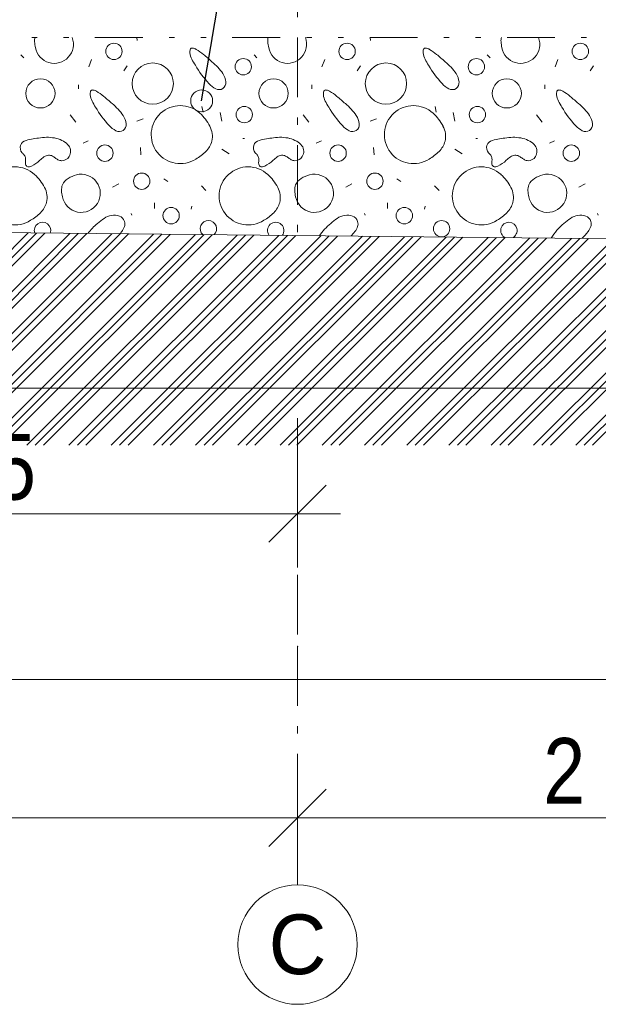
# Model space of a CAD drawing. Header units: millimetres. Extents: x -479461597 to -478645968, y -1101060132 to -1100898045.
# Tile 137 of 145: x -478672871 to -478670449, y -1101050701 to -1101046576. Entities that reach past the tile are written whole.
import ezdxf
from ezdxf.enums import TextEntityAlignment as Align

# ---------------------------------------------------------------- set-up
doc = ezdxf.new("R2010")
doc.units = ezdxf.units.MM
doc.header["$MEASUREMENT"] = 0
for name, pattern in [('Wipeout_Contour', [1000, 0, -1000]), ('Čerchovaná M', [450, 250, -85, 30, -85]), ('Čerchovaná se dvěma tečkami', [575, 200, -110, 22.5, -110, 22.5, -110])]:
    doc.linetypes.add(name, pattern=pattern)
for name, color, linetype, lineweight, true_color in [('Anotace - SP_Pero_č.__25', 7, 'Continuous', 13, 0x1a4f6e), ('Bourané_2D prvky - vyplně_Pero_č.__40', 7, 'Continuous', 13, 0xc9ca94), ('Bourané_Konstrukce - základy výkop_Pero_č.__109', 7, 'Continuous', 13, 0x6da3d7), ('Bourané_Kóty - SP_Pero_č.__25', 7, 'Continuous', 13, 0x1a4f6e), ('Bourané_Kóty - SP_Pero_č.__45', 7, 'Continuous', 13, 0x1a4f6e), ('Bourané_Kóty - SP_Pero_č.__85', 7, 'Continuous', 13, 0x1a4f6e), ('Konstrukční síť_Pero_č.__81', 7, 'Continuous', 13, 0xa8a8a8), ('Kóty - SP_Pero_č.__25', 7, 'Continuous', 13, 0x1a4f6e), ('Kóty - SP_Pero_č.__45', 7, 'Continuous', 13, 0x1a4f6e), ('Kóty - SP_Pero_č.__85', 7, 'Continuous', 13, 0x1a4f6e)]:
    doc.layers.add(name, color=color, linetype=linetype, lineweight=lineweight, true_color=true_color)
for name, color, linetype in [('Bourané_2D prvky - vyplně', 7, 'Continuous'), ('Bourané_Kóty - SP', 7, 'Continuous'), ('Konstrukční síť', 7, 'Continuous'), ('Kóty - SP', 7, 'Continuous')]:
    doc.layers.add(name, color=color, linetype=linetype)
doc.layers.add('Konstrukce - základy podsyp_Pero_č.__96', color=124, linetype='Continuous', lineweight=13)
doc.layers.add('Konstrukční síť_Pero_č.__183', color=7, linetype='Continuous', lineweight=20)
doc.styles.add('GENERATED_STYLE_5', font='txt')
doc.styles.add('GENERATED_STYLE_7', font='txt')
doc.dimstyles.new('GENERATED_STYLE__1', dxfattribs={"dimtxt": 275, "dimasz": 228, "dimexe": 0.18, "dimexo": 400, "dimgap": 0.09, "dimtad": 1, "dimtih": 1, "dimtoh": 1, "dimdec": 0, "dimzin": 0, "dimdsep": 46, "dimtxsty": 'GENERATED_STYLE_5', "dimblk": 'ARROWHEAD_6', "dimblk1": 'ARROWHEAD_6', "dimblk2": 'ARROWHEAD_6', "dimcen": 0.09, "dimclrd": 256, "dimclre": 256, "dimclrt": 256, "dimazin": 0, "dimtfac": 1, "dimtdec": 4, "dimtmove": 0, "dimatfit": 3, "dimfxl": 1, "dimtolj": 1, "dimtzin": 0, "dimarcsym": 0})
doc.dimstyles.new('GENERATED_STYLE__4', dxfattribs={"dimtxt": 0.18, "dimasz": 182.4, "dimexe": 0.18, "dimexo": 0.0625, "dimgap": 0.09, "dimtad": 0, "dimtih": 1, "dimtoh": 1, "dimdec": 4, "dimzin": 0, "dimdsep": 46, "dimcen": 0.09, "dimadec": 0, "dimazin": 0, "dimtfac": 1, "dimtdec": 4, "dimtmove": 0, "dimatfit": 3, "dimldrblk": 'ARROWHEAD_1', "dimfxl": 1, "dimtolj": 1, "dimtzin": 0, "dimarcsym": 0})
doc.dimstyles.new('GENERATED_STYLE__5', dxfattribs={"dimtxt": 275, "dimasz": 228, "dimexe": 0.18, "dimexo": 0.0625, "dimgap": 0.09, "dimtad": 1, "dimtih": 1, "dimtoh": 1, "dimdec": 0, "dimzin": 0, "dimdsep": 46, "dimtxsty": 'GENERATED_STYLE_5', "dimblk": 'ARROWHEAD_6', "dimblk1": 'ARROWHEAD_6', "dimblk2": 'ARROWHEAD_6', "dimcen": 0.09, "dimclrd": 256, "dimclre": 256, "dimclrt": 256, "dimazin": 0, "dimtfac": 1, "dimtdec": 4, "dimtmove": 0, "dimatfit": 3, "dimfxl": 1, "dimtolj": 1, "dimtzin": 0, "dimarcsym": 0})
doc.dimstyles.new('GENERATED_STYLE__6', dxfattribs={"dimtxt": 275, "dimasz": 261.25, "dimexe": 0.18, "dimexo": 400, "dimgap": 0.09, "dimtad": 1, "dimtih": 1, "dimtoh": 1, "dimdec": 0, "dimzin": 0, "dimdsep": 46, "dimtxsty": 'GENERATED_STYLE_5', "dimblk": 'ARROWHEAD_6', "dimblk1": 'ARROWHEAD_6', "dimblk2": 'ARROWHEAD_6', "dimcen": 0.09, "dimclrd": 256, "dimclre": 256, "dimclrt": 256, "dimazin": 0, "dimtfac": 1, "dimtdec": 4, "dimtmove": 0, "dimatfit": 3, "dimfxl": 1, "dimtolj": 1, "dimtzin": 0, "dimarcsym": 0})

# ---------------------------------------------------------------- blocks, each defined once
blk = doc.blocks.new('*X179', base_point=(-478662657.7, -1101046200.7))
at = {"layer": 'Bourané_2D prvky - vyplně_Pero_č.__40', "color": 9, "linetype": 'Continuous', "lineweight": 13, "true_color": 0xc9ca94}
for p, q in [((-478672379.2, -1101046662.5), (-478672380.6, -1101046650.7)), ((-478671402.8, -1101046662.5), (-478671404.3, -1101046650.7)), ((-478672866.2, -1101046723.3), (-478672854.4, -1101046735.2)), ((-478671889.9, -1101046723.3), (-478671878.1, -1101046735.2)), ((-478670913.6, -1101046723.3), (-478670901.8, -1101046735.2)), ((-478672570.2, -1101046742.3), (-478672582, -1101046773.1)), ((-478672435.2, -1101046789.6), (-478672420.9, -1101046768.3)), ((-478671593.8, -1101046742.3), (-478671605.7, -1101046773.1)), ((-478671458.8, -1101046789.6), (-478671444.6, -1101046768.3)), ((-478670617.5, -1101046742.3), (-478670629.4, -1101046773.1)), ((-478670482.5, -1101046789.6), (-478670468.3, -1101046768.3)), ((-478672624.6, -1101046848.9), (-478672624.6, -1101046865.4)), ((-478671648.3, -1101046848.9), (-478671648.3, -1101046865.4)), ((-478670672, -1101046848.9), (-478670672, -1101046865.4)), ((-478672636.5, -1101047005.2), (-478672660.2, -1101046974.4)), ((-478672107.8, -1101046938.9), (-478672103.1, -1101046962.6)), ((-478672032, -1101046964.9), (-478672024.9, -1101047000.4)), ((-478671660.2, -1101047005.2), (-478671683.9, -1101046974.4)), ((-478671131.5, -1101046938.9), (-478671126.8, -1101046962.6)), ((-478671055.7, -1101046964.9), (-478671048.6, -1101047000.4)), ((-478670683.8, -1101047005.2), (-478670707.5, -1101046974.4)), ((-478672354.2, -1101046991), (-478672380.2, -1101047000.4)), ((-478671377.8, -1101046991), (-478671403.9, -1101047000.4)), ((-478672605.7, -1101047092.8), (-478672584.4, -1101047083.4)), ((-478671937.3, -1101047073.9), (-478671930.2, -1101047073.9)), ((-478671629.4, -1101047092.8), (-478671608.1, -1101047083.4)), ((-478670961, -1101047073.9), (-478670953.9, -1101047073.9)), ((-478670653.1, -1101047092.8), (-478670631.7, -1101047083.4)), ((-478672365.8, -1101047111.5), (-478672363.4, -1101047142.3)), ((-478672025.2, -1101047118.2), (-478671994.4, -1101047137.2)), ((-478671389.5, -1101047111.5), (-478671387.1, -1101047142.3)), ((-478671048.9, -1101047118.2), (-478671018.1, -1101047137.2)), ((-478672456.1, -1101047262.9), (-478672482.1, -1101047277.1)), ((-478672268.2, -1101047242.5), (-478672251.5, -1101047253.3)), ((-478671479.8, -1101047262.9), (-478671505.8, -1101047277.1)), ((-478671291.9, -1101047242.5), (-478671275.1, -1101047253.3)), ((-478670503.4, -1101047262.9), (-478670529.5, -1101047277.1)), ((-478672110.2, -1101047272), (-478672091.3, -1101047290.9)), ((-478671133.9, -1101047272), (-478671114.9, -1101047290.9)), ((-478672306.8, -1101047366.7), (-478672306.8, -1101047343)), ((-478671330.5, -1101047366.7), (-478671330.5, -1101047343)), ((-478672401.5, -1101047395.1), (-478672403.9, -1101047388)), ((-478672152.8, -1101047369.1), (-478672150.5, -1101047357.2)), ((-478671425.2, -1101047395.1), (-478671427.6, -1101047388)), ((-478671176.5, -1101047369.1), (-478671174.1, -1101047357.2)), ((-478670448.9, -1101047395.1), (-478670451.3, -1101047388))]:
    blk.add_line(p, q, dxfattribs=at)
for centre, radius in [((-478672476.5, -1101046708.4), 34.3), ((-478671500.2, -1101046708.4), 34.3), ((-478670523.8, -1101046708.4), 34.3), ((-478672314, -1101046843.4), 86.5), ((-478671935.1, -1101046772.8), 34.3), ((-478671337.6, -1101046843.4), 86.5), ((-478670958.8, -1101046772.8), 34.3), ((-478672784.3, -1101046884.4), 61.2), ((-478671808, -1101046884.4), 61.2), ((-478670831.6, -1101046884.4), 61.2), ((-478671930.9, -1101046973.2), 34.3), ((-478670954.6, -1101046973.2), 34.3), ((-478672514.3, -1101047134.9), 34.3), ((-478671537.9, -1101047134.9), 34.3), ((-478670561.6, -1101047134.9), 34.3), ((-478672360.2, -1101047252.3), 34.3), ((-478671383.9, -1101047252.3), 34.3), ((-478672237, -1101047396.6), 34.3), ((-478671260.7, -1101047396.6), 34.3), ((-478671104.6, -1101047451.5), 34.3)]:
    blk.add_circle(centre, radius, dxfattribs=at)
for centre, radius, start, end in [((-478672748.2, -1101046664.4), 60.4, 166.8265, 183.2347), ((-478672668.7, -1101046660), 140, 183.2095, 193.7302), ((-478672726.1, -1101046678.7), 79.9, 190.4282, 20.57), ((-478671771.9, -1101046664.4), 60.4, 166.8265, 183.2347), ((-478671692.4, -1101046660), 140, 183.2095, 193.7302), ((-478671749.8, -1101046678.7), 79.9, 190.4282, 20.57), ((-478670795.6, -1101046664.4), 60.4, 166.8265, 183.2347), ((-478670716.1, -1101046660), 140, 183.2095, 193.7302), ((-478670773.5, -1101046678.7), 79.9, 190.4282, 20.57), ((-478672123.3, -1101046710.1), 35.1, 166.9916, 187.7906), ((-478672078.5, -1101046705.9), 80.1, 186.4296, 206.157), ((-478672145.4, -1101046705.3), 12.4, 144.5812, 165.7924), ((-478672149, -1101046702.9), 8.15, 116.4425, 143.7464), ((-478672148.5, -1101046704.4), 9.77, 91.5878, 115.1953), ((-478672148.2, -1101046712.5), 17.9, 76.2622, 91.634), ((-478672155.8, -1101046740.9), 47.3, 60.0923, 75.5611), ((-478672233.4, -1101046877), 203.9, 49.777, 60.2392), ((-478672689, -1101047442.6), 930.2, 47.9748, 50.8493), ((-478671147, -1101046710.1), 35.1, 166.9916, 187.7906), ((-478671102.2, -1101046705.9), 80.1, 186.4296, 206.157), ((-478671169.1, -1101046705.3), 12.4, 144.5812, 165.7924), ((-478671172.7, -1101046702.9), 8.15, 116.4425, 143.7464), ((-478671172.1, -1101046704.4), 9.77, 91.5878, 115.1953), ((-478671171.9, -1101046712.5), 17.9, 76.2622, 91.634), ((-478671179.4, -1101046740.9), 47.3, 60.0923, 75.5611), ((-478671257.1, -1101046877), 203.9, 49.777, 60.2392), ((-478671712.7, -1101047442.6), 930.2, 47.9748, 50.8493), ((-478671944.1, -1101046639.1), 230.1, 206.3304, 213.6244), ((-478671747.2, -1101046538.6), 450.4, 210.4057, 222.5965), ((-478672207.5, -1101046927.1), 225.2, 33.8343, 51.1866), ((-478670967.8, -1101046639.1), 230.1, 206.3304, 213.6244), ((-478670770.9, -1101046538.6), 450.4, 210.4057, 222.5965), ((-478671231.1, -1101046927.1), 225.2, 33.8343, 51.1866), ((-478672087.3, -1101046845.2), 79.8, 6.3813, 32.9796), ((-478671111, -1101046845.2), 79.8, 6.3813, 32.9796), ((-478672005.4, -1101046776.5), 99.3, 222.3712, 243.0633), ((-478672037.8, -1101046839.9), 30, 305.4921, 6.9034), ((-478671029.1, -1101046776.5), 99.3, 222.3712, 243.0633), ((-478671061.5, -1101046839.9), 30, 305.4921, 6.9034), ((-478672541, -1101046885.7), 35.1, 166.9916, 187.7906), ((-478672496.2, -1101046881.5), 80.1, 186.4296, 206.157), ((-478672563.1, -1101046880.9), 12.4, 144.5812, 165.7924), ((-478672566.7, -1101046878.5), 8.15, 116.4425, 143.7464), ((-478672566.2, -1101046880), 9.77, 91.5878, 115.1953), ((-478672565.9, -1101046888.1), 17.9, 76.2622, 91.634), ((-478672573.5, -1101046916.5), 47.3, 60.0923, 75.5611), ((-478672651.1, -1101047052.5), 203.9, 49.777, 60.2392), ((-478673106.7, -1101047618.2), 930.2, 47.9748, 50.8493), ((-478672036.1, -1101046837.4), 31.2, 242.6052, 300.2402), ((-478671564.7, -1101046885.7), 35.1, 166.9916, 187.7906), ((-478671519.9, -1101046881.5), 80.1, 186.4296, 206.157), ((-478671586.8, -1101046880.9), 12.4, 144.5812, 165.7924), ((-478671590.4, -1101046878.5), 8.15, 116.4425, 143.7464), ((-478671589.8, -1101046880), 9.77, 91.5878, 115.1953), ((-478671589.6, -1101046888.1), 17.9, 76.2622, 91.634), ((-478671597.1, -1101046916.5), 47.3, 60.0923, 75.5611), ((-478671674.8, -1101047052.5), 203.9, 49.777, 60.2392), ((-478672130.4, -1101047618.2), 930.2, 47.9748, 50.8493), ((-478671059.8, -1101046837.4), 31.2, 242.6052, 300.2402), ((-478670588.4, -1101046885.7), 35.1, 166.9916, 187.7906), ((-478670543.5, -1101046881.5), 80.1, 186.4296, 206.157), ((-478670610.5, -1101046880.9), 12.4, 144.5812, 165.7924), ((-478670614, -1101046878.5), 8.15, 116.4425, 143.7464), ((-478670613.5, -1101046880), 9.77, 91.5878, 115.1953), ((-478670613.3, -1101046888.1), 17.9, 76.2622, 91.634), ((-478670620.8, -1101046916.5), 47.3, 60.0923, 75.5611), ((-478670698.5, -1101047052.5), 203.9, 49.777, 60.2392), ((-478671154.1, -1101047618.2), 930.2, 47.9748, 50.8493), ((-478672361.8, -1101046814.7), 230.1, 206.3304, 213.6244), ((-478672625.2, -1101047102.7), 225.2, 33.8343, 51.1866), ((-478672198.8, -1101047057.2), 121.6, 47.4454, 302.6151), ((-478671385.5, -1101046814.7), 230.1, 206.3304, 213.6244), ((-478671648.8, -1101047102.7), 225.2, 33.8343, 51.1866), ((-478671222.5, -1101047057.2), 121.6, 47.4454, 302.6151), ((-478670409.2, -1101046814.7), 230.1, 206.3304, 213.6244), ((-478670672.5, -1101047102.7), 225.2, 33.8343, 51.1866), ((-478672164.9, -1101046714.2), 450.4, 210.4057, 222.5965), ((-478672505, -1101047020.8), 79.8, 6.3813, 32.9796), ((-478672252.9, -1101047115.2), 201, 27.7394, 47.2569), ((-478671188.6, -1101046714.2), 450.4, 210.4057, 222.5965), ((-478671528.7, -1101047020.8), 79.8, 6.3813, 32.9796), ((-478671276.6, -1101047115.2), 201, 27.7394, 47.2569), ((-478670212.3, -1101046714.2), 450.4, 210.4057, 222.5965), ((-478670552.4, -1101047020.8), 79.8, 6.3813, 32.9796), ((-478672423.1, -1101046952.1), 99.3, 222.3712, 243.0633), ((-478672455.5, -1101047015.5), 30, 305.4921, 6.9034), ((-478671446.8, -1101046952.1), 99.3, 222.3712, 243.0633), ((-478671479.2, -1101047015.5), 30, 305.4921, 6.9034), ((-478670470.5, -1101046952.1), 99.3, 222.3712, 243.0633), ((-478670502.9, -1101047015.5), 30, 305.4921, 6.9034), ((-478672453.8, -1101047013), 31.2, 242.6052, 300.2402), ((-478672156.9, -1101047064.9), 92.5, 347.7666, 27.8507), ((-478671477.5, -1101047013), 31.2, 242.6052, 300.2402), ((-478671180.6, -1101047064.9), 92.5, 347.7666, 27.8507), ((-478670501.2, -1101047013), 31.2, 242.6052, 300.2402), ((-478672837.5, -1101047112), 31.5, 102.3324, 221.6658), ((-478672729.4, -1101047544), 476.8, 96.6259, 103.9434), ((-478672757.9, -1101047249.4), 181.1, 76.9848, 98.4191), ((-478672746.3, -1101047188.6), 119.2, 60.5831, 75.8236), ((-478672720.9, -1101047146.2), 69.8, 37.6475, 61.5974), ((-478672698.3, -1101047127.3), 40.4, 327.0376, 36.1209), ((-478672159.5, -1101047059.5), 96.3, 314.7779, 344.9961), ((-478671861.2, -1101047112), 31.5, 102.3324, 221.6658), ((-478671753, -1101047544), 476.8, 96.6259, 103.9434), ((-478671781.5, -1101047249.4), 181.1, 76.9848, 98.4191), ((-478671770, -1101047188.6), 119.2, 60.5831, 75.8236), ((-478671744.6, -1101047146.2), 69.8, 37.6475, 61.5974), ((-478671722, -1101047127.3), 40.4, 327.0376, 36.1209), ((-478671183.2, -1101047059.5), 96.3, 314.7779, 344.9961), ((-478670884.9, -1101047112), 31.5, 102.3324, 221.6658), ((-478670776.7, -1101047544), 476.8, 96.6259, 103.9434), ((-478670805.2, -1101047249.4), 181.1, 76.9848, 98.4191), ((-478670793.6, -1101047188.6), 119.2, 60.5831, 75.8236), ((-478670768.3, -1101047146.2), 69.8, 37.6475, 61.5974), ((-478670745.7, -1101047127.3), 40.4, 327.0376, 36.1209), ((-478672927.4, -1101047199.4), 93.8, 36.3442, 45.0506), ((-478672875.9, -1101047161.3), 29.8, 9.2485, 36.0448), ((-478672746.2, -1101047182.6), 39.5, 96.3875, 125.8548), ((-478672748.9, -1101047174.8), 31.5, 62.2902, 93.1672), ((-478672232.7, -1101046985.9), 200.1, 299.8029, 314.8134), ((-478671951.1, -1101047199.4), 93.8, 36.3442, 45.0506), ((-478671899.5, -1101047161.3), 29.8, 9.2485, 36.0448), ((-478671769.9, -1101047182.6), 39.5, 96.3875, 125.8548), ((-478671772.5, -1101047174.8), 31.5, 62.2902, 93.1672), ((-478671256.4, -1101046985.9), 200.1, 299.8029, 314.8134), ((-478670974.7, -1101047199.4), 93.8, 36.3442, 45.0506), ((-478670923.2, -1101047161.3), 29.8, 9.2485, 36.0448), ((-478670793.6, -1101047182.6), 39.5, 96.3875, 125.8548), ((-478670796.2, -1101047174.8), 31.5, 62.2902, 93.1672), ((-478672802, -1101047174.4), 45.1, 172.1101, 189.0874), ((-478672897.9, -1101047161.7), 51.7, 352.8034, 5.8388), ((-478672831.6, -1101047178.9), 15.1, 189.971, 219.9454), ((-478672876.7, -1101047073.5), 128.1, 295.4669, 314.5735), ((-478672678.7, -1101047279.1), 157.3, 125.1766, 133.3696), ((-478672777.6, -1101047227.8), 91.8, 52.6959, 61.7729), ((-478672660, -1101047072.6), 102.9, 232.9934, 240.456), ((-478672693.5, -1101047131.1), 35.6, 240.8322, 267.0065), ((-478672695, -1101047130.8), 35.8, 269.5174, 328.7918), ((-478671825.6, -1101047174.4), 45.1, 172.1101, 189.0874), ((-478671921.6, -1101047161.7), 51.7, 352.8034, 5.8388), ((-478671855.3, -1101047178.9), 15.1, 189.971, 219.9454), ((-478671900.4, -1101047073.5), 128.1, 295.4669, 314.5735), ((-478671702.4, -1101047279.1), 157.3, 125.1766, 133.3696), ((-478671801.3, -1101047227.8), 91.8, 52.6959, 61.7729), ((-478671683.7, -1101047072.6), 102.9, 232.9934, 240.456), ((-478671717.1, -1101047131.1), 35.6, 240.8322, 267.0065), ((-478671718.7, -1101047130.8), 35.8, 269.5174, 328.7918), ((-478670849.3, -1101047174.4), 45.1, 172.1101, 189.0874), ((-478670945.3, -1101047161.7), 51.7, 352.8034, 5.8388), ((-478670879, -1101047178.9), 15.1, 189.971, 219.9454), ((-478670924, -1101047073.5), 128.1, 295.4669, 314.5735), ((-478670726.1, -1101047279.1), 157.3, 125.1766, 133.3696), ((-478670825, -1101047227.8), 91.8, 52.6959, 61.7729), ((-478670707.4, -1101047072.6), 102.9, 232.9934, 240.456), ((-478670740.8, -1101047131.1), 35.6, 240.8322, 267.0065), ((-478670742.4, -1101047130.8), 35.8, 269.5174, 328.7918), ((-478672890.9, -1101047313.8), 121.6, 47.4454, 302.6151), ((-478672835.2, -1101047181.3), 10.8, 222.4728, 257.5463), ((-478672833.9, -1101047173.7), 18.5, 258.5237, 281.5295), ((-478672837.8, -1101047152.1), 40.5, 280.7953, 293.5363), ((-478672945, -1101047371.8), 201, 27.7394, 47.2569), ((-478672613.4, -1101047303), 79.9, 190.4282, 104.6294), ((-478672596.4, -1101047361.1), 140.5, 105.3821, 120.9077), ((-478671914.5, -1101047313.8), 121.6, 47.4454, 302.6151), ((-478671858.9, -1101047181.3), 10.8, 222.4728, 257.5463), ((-478671857.6, -1101047173.7), 18.5, 258.5237, 281.5295), ((-478671861.4, -1101047152.1), 40.5, 280.7953, 293.5363), ((-478671968.7, -1101047371.8), 201, 27.7394, 47.2569), ((-478671637.1, -1101047303), 79.9, 190.4282, 104.6294), ((-478671620, -1101047361.1), 140.5, 105.3821, 120.9077), ((-478670938.2, -1101047313.8), 121.6, 47.4454, 302.6151), ((-478670882.6, -1101047181.3), 10.8, 222.4728, 257.5463), ((-478670881.2, -1101047173.7), 18.5, 258.5237, 281.5295), ((-478670885.1, -1101047152.1), 40.5, 280.7953, 293.5363), ((-478670992.4, -1101047371.8), 201, 27.7394, 47.2569), ((-478670660.8, -1101047303), 79.9, 190.4282, 104.6294), ((-478670643.7, -1101047361.1), 140.5, 105.3821, 120.9077), ((-478672635.5, -1101047288.7), 60.4, 159.3574, 183.2347), ((-478672638.9, -1101047290.4), 57.9, 120.7918, 156.6671), ((-478671659.2, -1101047288.7), 60.4, 159.3574, 183.2347), ((-478671662.5, -1101047290.4), 57.9, 120.7918, 156.6671), ((-478670682.9, -1101047288.7), 60.4, 159.3574, 183.2347), ((-478670686.2, -1101047290.4), 57.9, 120.7918, 156.6671), ((-478672848.9, -1101047321.5), 92.5, 347.7666, 27.8507), ((-478672556.1, -1101047284.3), 140, 183.2095, 193.7302), ((-478671872.6, -1101047321.5), 92.5, 347.7666, 27.8507), ((-478671579.7, -1101047284.3), 140, 183.2095, 193.7302), ((-478670896.3, -1101047321.5), 92.5, 347.7666, 27.8507), ((-478670603.4, -1101047284.3), 140, 183.2095, 193.7302), ((-478672851.6, -1101047316.2), 96.3, 314.7779, 344.9961), ((-478671875.3, -1101047316.2), 96.3, 314.7779, 344.9961), ((-478670898.9, -1101047316.2), 96.3, 314.7779, 344.9961), ((-478672924.8, -1101047242.6), 200.1, 299.8029, 314.8134), ((-478671948.5, -1101047242.6), 200.1, 299.8029, 314.8134), ((-478670972.2, -1101047242.6), 200.1, 299.8029, 314.8134), ((-478672775.5, -1101047458.5), 34.3, 340.5342, 198.32), ((-478672378.7, -1101047628), 259.5, 129.9016, 142.9166), ((-478672405.6, -1101047581.9), 207.1, 122.8427, 132.3696), ((-478672471, -1101047480.5), 86.5, 100.496, 122.8825), ((-478672475.7, -1101047454.9), 60.4, 68.6646, 100.5486), ((-478672466.9, -1101047432.6), 36.5, 19.3509, 68.7902), ((-478672467.1, -1101047431.4), 36.2, 341.8983, 17.4009), ((-478672080.9, -1101047451.5), 34.3, 312.6136, 226.2405), ((-478671799.2, -1101047458.5), 34.3, 321.9566, 216.8975), ((-478671402.4, -1101047628), 259.5, 129.9016, 145.5542), ((-478671429.3, -1101047581.9), 207.1, 122.8427, 132.3696), ((-478671494.7, -1101047480.5), 86.5, 100.496, 122.8825), ((-478671499.3, -1101047454.9), 60.4, 68.6646, 100.5486), ((-478671490.6, -1101047432.6), 36.5, 19.3509, 68.7902), ((-478671490.7, -1101047431.4), 36.2, 341.8983, 17.4009), ((-478670822.9, -1101047458.5), 34.3, 296.1865, 242.6676), ((-478670426, -1101047628), 259.5, 129.9016, 148.1126), ((-478670453, -1101047581.9), 207.1, 122.8427, 132.3696), ((-478670518.3, -1101047480.5), 86.5, 100.496, 122.8825), ((-478670523, -1101047454.9), 60.4, 68.6646, 100.5486), ((-478670514.2, -1101047432.6), 36.5, 19.3509, 68.7902), ((-478670514.4, -1101047431.4), 36.2, 341.8983, 17.4009), ((-478672640.8, -1101047308.6), 250.4, 319.0151, 321.8671), ((-478672497.7, -1101047420.4), 68.8, 321.4678, 341.1053), ((-478671664.5, -1101047308.6), 250.4, 316.0127, 321.8671), ((-478671521.4, -1101047420.4), 68.8, 321.4678, 341.1053), ((-478670688.2, -1101047308.6), 250.4, 312.8533, 321.8671), ((-478670545.1, -1101047420.4), 68.8, 321.4678, 341.1053)]:
    blk.add_arc(centre, radius, start, end, dxfattribs=at)
blk = doc.blocks.new('výplň_4_6', base_point=(-478662657.7, -1101046200.7))
at = {"color": 254, "linetype": 'Wipeout_Contour', "lineweight": 0, "ltscale": 24011978990.64953}
blk.add_wipeout([(-478688055.8, -1101047000.7), (-478688055.8, -1101047050.7), (-478687945.3, -1101047050.7), (-478687748.9, -1101047247), (-478687712.7, -1101047354.7), (-478691005.8, -1101047375.5), (-478691005.8, -1101047426.3), (-478687663.7, -1101047528.4), (-478687575.4, -1101047849.4), (-478687316.7, -1101047849.4), (-478687241.1, -1101047641.4), (-478674683, -1101047450.5), (-478661207.3, -1101047585.3), (-478661104.7, -1101047958.3), (-478660810.4, -1101047958.3), (-478660705.3, -1101047576), (-478659572, -1101047564.7), (-478659555.2, -1101046721.3), (-478660657.8, -1101046650.7), (-478688055.8, -1101046650.7)], dxfattribs=at).dxf.layer = 'Bourané_2D prvky - vyplně'
at = {"layer": 'Bourané_2D prvky - vyplně_Pero_č.__40', "color": 9, "linetype": 'Continuous', "lineweight": 13, "true_color": 0xc9ca94}
blk.add_blockref('*X179', (-478662657.7, -1101046200.7), dxfattribs=at)
blk = doc.blocks.new('Standardní značka sítě[30]_6', base_point=(-478671707.8, -1101036200.7))
at = {"layer": 'Konstrukční síť_Pero_č.__183', "color": 7, "linetype": 'Continuous', "lineweight": 20}
blk.add_circle((-478671707.8, -1101050450.7), 250, dxfattribs=at)
at = {"layer": 'Konstrukční síť_Pero_č.__81', "color": 253, "linetype": 'Čerchovaná M', "lineweight": 13, "true_color": 0xa8a8a8}
for p, q in [((-478671707.8, -1101037200.7), (-478671707.8, -1101049200.7)), ((-478671707.8, -1101049200.7), (-478671707.8, -1101050200.7))]:
    blk.add_line(p, q, dxfattribs=at)
blk.add_point((-478671707.8, -1101049200.7), dxfattribs=at)
blk.add_point((-478671707.8, -1101049200.7), dxfattribs=at)
at = {"layer": 'Konstrukční síť_Pero_č.__183', "color": 7, "lineweight": 20, "style": 'GENERATED_STYLE_7'}
for tag, p in [('AC_MarkerText_1_0', (-478671707.8, -1101035949.3)), ('AC_MarkerText_1_1', (-478671707.8, -1101050449.3))]:
    blk.add_attdef(tag, text='', height=250, rotation=360, dxfattribs=at).set_placement(p, align=Align.MIDDLE_CENTER)
blk = doc.blocks.new('*D199', base_point=(-478662657.7, -1101046200.7))
at = {"layer": 'Kóty - SP_Pero_č.__45', "color": 146, "linetype": 'Continuous', "lineweight": 13, "true_color": 0x1a4f6e}
for p, q in [((-478677537.8, -1101049799.1), (-478677777.8, -1101050039.1)), ((-478671587.8, -1101049799.1), (-478671827.8, -1101050039.1))]:
    blk.add_line(p, q, dxfattribs=at)
at = {"layer": 'Kóty - SP_Pero_č.__85', "color": 146, "linetype": 'Continuous', "lineweight": 13, "true_color": 0x1a4f6e}
for p, q in [((-478677657.8, -1101050144.1), (-478677657.8, -1101049694.1)), ((-478671707.8, -1101050144.1), (-478671707.8, -1101049694.1)), ((-478677657.8, -1101049919.1), (-478671707.8, -1101049919.1))]:
    blk.add_line(p, q, dxfattribs=at)
at = {"layer": 'Kóty - SP_Pero_č.__25', "color": 146, "lineweight": 13, "true_color": 0x1a4f6e, "insert": (-478675078.8, -1101049864.1), "char_height": 275, "attachment_point": 7, "style": 'GENERATED_STYLE_5'}
blk.add_mtext('\\A1;{\\pql;\\fArial Narrow|b0|i0|c238|p34;5\xa0950}', dxfattribs=at)
blk = doc.blocks.new('ARROWHEAD_6')
at = {"color": 0, "linetype": 'Continuous', "lineweight": 0}
for p, q in [((-0.5, -0.5), (0.5, 0.5)), ((0, 0), (-1, 0))]:
    blk.add_line(p, q, dxfattribs=at)
blk = doc.blocks.new('*D200', base_point=(-478662657.7, -1101046200.7))
at = {"layer": 'Kóty - SP_Pero_č.__45', "color": 146, "linetype": 'Continuous', "lineweight": 13, "true_color": 0x1a4f6e}
for p, q in [((-478671587.8, -1101049799.1), (-478671827.8, -1101050039.1)), ((-478668737.7, -1101049799.1), (-478668977.7, -1101050039.1))]:
    blk.add_line(p, q, dxfattribs=at)
at = {"layer": 'Kóty - SP_Pero_č.__85', "color": 146, "linetype": 'Continuous', "lineweight": 13, "true_color": 0x1a4f6e}
for p, q in [((-478671707.8, -1101050144.1), (-478671707.8, -1101049694.1)), ((-478668857.7, -1101050144.1), (-478668857.7, -1101049694.1)), ((-478671707.8, -1101049919.1), (-478668857.7, -1101049919.1))]:
    blk.add_line(p, q, dxfattribs=at)
at = {"layer": 'Kóty - SP_Pero_č.__25', "color": 146, "lineweight": 13, "true_color": 0x1a4f6e, "insert": (-478670678.8, -1101049864.1), "char_height": 275, "attachment_point": 7, "style": 'GENERATED_STYLE_5'}
blk.add_mtext('\\A1;{\\pql;\\fArial Narrow|b0|i0|c238|p34;2\xa0850}', dxfattribs=at)
blk = doc.blocks.new('*D206', base_point=(-478662657.7, -1101046200.7))
at = {"layer": 'Kóty - SP_Pero_č.__45', "color": 146, "linetype": 'Continuous', "lineweight": 13, "true_color": 0x1a4f6e}
for p, q in [((-478674563, -1101048525.2), (-478674803, -1101048765.2)), ((-478671827.8, -1101048765.2), (-478671587.8, -1101048525.2))]:
    blk.add_line(p, q, dxfattribs=at)
at = {"layer": 'Kóty - SP_Pero_č.__85', "color": 146, "linetype": 'Continuous', "lineweight": 13, "true_color": 0x1a4f6e}
for p, q in [((-478674683, -1101048870.2), (-478674683, -1101048245.2)), ((-478671707.8, -1101048870.2), (-478671707.8, -1101048245.2)), ((-478674683, -1101048645.2), (-478671707.8, -1101048645.2)), ((-478671707.8, -1101048645.2), (-478671527.8, -1101048645.2))]:
    blk.add_line(p, q, dxfattribs=at)
at = {"layer": 'Kóty - SP_Pero_č.__25', "color": 146, "lineweight": 13, "true_color": 0x1a4f6e, "insert": (-478673591.4, -1101048590.2), "char_height": 275, "attachment_point": 7, "style": 'GENERATED_STYLE_5'}
blk.add_mtext('\\A1;{\\pql;\\fArial Narrow|b0|i0|c238|p34;2\xa0975}', dxfattribs=at)
blk = doc.blocks.new('*D211', base_point=(-478662657.7, -1101046200.7))
at = {"layer": 'Bourané_Kóty - SP_Pero_č.__45', "color": 146, "linetype": 'Continuous', "lineweight": 13, "true_color": 0x1a4f6e}
for p, q in [((-478674545.5, -1101047982), (-478674820.5, -1101048257)), ((-478661095.4, -1101048257), (-478660820.4, -1101047982))]:
    blk.add_line(p, q, dxfattribs=at)
at = {"layer": 'Bourané_Kóty - SP_Pero_č.__85', "color": 146, "linetype": 'Continuous', "lineweight": 13, "true_color": 0x1a4f6e}
for p, q in [((-478674683, -1101048377.3), (-478674683, -1101047719.5)), ((-478660957.9, -1101048377.3), (-478660957.9, -1101047719.5)), ((-478674683, -1101048119.5), (-478660957.9, -1101048119.5)), ((-478660957.9, -1101048119.5), (-478660751.6, -1101048119.5))]:
    blk.add_line(p, q, dxfattribs=at)
at = {"layer": 'Bourané_Kóty - SP_Pero_č.__25', "color": 146, "lineweight": 13, "true_color": 0x1a4f6e, "insert": (-478668304.4, -1101048064.5), "char_height": 275, "attachment_point": 7, "style": 'GENERATED_STYLE_5'}
blk.add_mtext('\\A1;{\\pql;\\fArial Narrow|b0|i0|c238|p34;13\xa0725}', dxfattribs=at)
blk = doc.blocks.new('*D218', base_point=(-478662657.7, -1101046200.7))
at = {"layer": 'Kóty - SP_Pero_č.__45', "color": 146, "linetype": 'Continuous', "lineweight": 13, "true_color": 0x1a4f6e}
for p, q in [((-478674563, -1101049220.5), (-478674803, -1101049460.5)), ((-478659687.7, -1101049460.5), (-478659447.7, -1101049220.5))]:
    blk.add_line(p, q, dxfattribs=at)
at = {"layer": 'Kóty - SP_Pero_č.__85', "color": 146, "linetype": 'Continuous', "lineweight": 13, "true_color": 0x1a4f6e}
for p, q in [((-478674683, -1101049565.5), (-478674683, -1101048940.5)), ((-478659567.7, -1101049740.5), (-478659567.7, -1101049115.5)), ((-478674683, -1101049340.5), (-478659567.7, -1101049340.5)), ((-478659567.7, -1101049340.5), (-478659387.7, -1101049340.5))]:
    blk.add_line(p, q, dxfattribs=at)
at = {"layer": 'Kóty - SP_Pero_č.__25', "color": 146, "lineweight": 13, "true_color": 0x1a4f6e, "insert": (-478667609.3, -1101049285.5), "char_height": 275, "attachment_point": 7, "style": 'GENERATED_STYLE_5'}
blk.add_mtext('\\A1;{\\pql;\\fArial Narrow|b0|i0|c238|p34;15\xa0115}', dxfattribs=at)
blk = doc.blocks.new('ARROWHEAD_1')
at = {"color": 0, "linetype": 'Continuous', "lineweight": 0}
blk.add_line((0, 0), (-1, 0), dxfattribs=at)
blk.add_circle((0, 0), 0.25, dxfattribs=at)

msp = doc.modelspace()

# ---------------------------------------------------------------- block references
at = {"layer": 'Bourané_2D prvky - vyplně_Pero_č.__40', "color": 9, "linetype": 'Continuous', "lineweight": 13, "true_color": 0xc9ca94}
msp.add_blockref('výplň_4_6', (-478662657.7, -1101046200.7), dxfattribs=at)

# ---------------------------------------------------------------- dimensions: what is measured, and where the dimension line sits
at = {"layer": 'Kóty - SP', "color": 146, "linetype": 'Continuous', "lineweight": 13, "true_color": 0x1a4f6e}
for base, p1, p2, picture, middle in [((-478671707.8, -1101049919.1), (-478677657.8, -1101049919.1), (-478671707.8, -1101049919.1), '*D199', (-478674606.5, -1101049726.6)), ((-478668857.7, -1101049919.1), (-478671707.8, -1101049919.1), (-478668857.7, -1101049919.1), '*D200', (-478670206.4, -1101049726.6))]:
    dim = msp.add_linear_dim(base=base, p1=p1, p2=p2, dimstyle='GENERATED_STYLE__5', dxfattribs=at)
    dim.commit()
    dim.dimension.update_dxf_attribs({"geometry": picture, "text_midpoint": middle, "dimtype": 160})

# ---------------------------------------------------------------- next in the draw order: block references
at = {"layer": 'Konstrukční síť', "color": 7, "linetype": 'Continuous', "lineweight": 20}
ref = msp.add_blockref('Standardní značka sítě[30]_6', (-478671707.8, -1101036200.7), dxfattribs=at)
ref.add_attrib('AC_MarkerText_1_1', 'C', dxfattribs={"layer": 'Konstrukční síť_Pero_č.__183', "color": 7, "lineweight": 20, "height": 250, "rotation": 360, "style": 'GENERATED_STYLE_7'}).set_placement((-478671707.8, -1101050449.3), align=Align.MIDDLE_CENTER)

# ---------------------------------------------------------------- next in the draw order: wipeouts: each hides what was drawn before it
at = {"color": 254, "linetype": 'Wipeout_Contour', "lineweight": 0, "ltscale": 21610787350.26364}
msp.add_wipeout([(-478691916.3, -1101043989.3), (-478691978.8, -1101043989.3), (-478691978.5, -1101048360.2), (-478659567.8, -1101048357.9), (-478659567.8, -1101047564.7), (-478660705.3, -1101047576), (-478660810.4, -1101047958.3), (-478661104.7, -1101047958.3), (-478661207.3, -1101047585.3), (-478674683, -1101047450.5), (-478687243.9, -1101047650.9), (-478687299, -1101047859.2), (-478687593.3, -1101047859.2), (-478687684.4, -1101047527.8), (-478691005.8, -1101047426.3), (-478691005.8, -1101047200.7), (-478691555.8, -1101047200.7), (-478691555.8, -1101044504.1)], dxfattribs=at).dxf.layer = 'Bourané_2D prvky - vyplně'

# ---------------------------------------------------------------- next in the draw order: hatches: boundary and pattern name
at = {"layer": 'Bourané_2D prvky - vyplně_Pero_č.__40', "linetype": 'Continuous', "lineweight": 13, "true_color": 0xc9ca94}
h = msp.add_hatch(dxfattribs=at)
h.set_pattern_fill('Zemina___původní_0006', color=9, style=0, pattern_type=2)
h.set_pattern_definition([(45, (-478662657.75, -1101046200.66), (-88.38835, 88.38835), []), (45, (-478662675.42, -1101046182.98), (-88.38835, 88.38835), []), (45, (-478662693.1, -1101046165.3), (-88.38835, 88.38835), [])])
h.paths.add_polyline_path([(-478691916.3, -1101043989.3), (-478691978.8, -1101043989.3), (-478691978.5, -1101048360.2), (-478659567.8, -1101048357.9), (-478659567.8, -1101047564.7), (-478660705.3, -1101047576), (-478660810.4, -1101047958.3), (-478661104.7, -1101047958.3), (-478661207.3, -1101047585.3), (-478674683, -1101047450.5), (-478687243.9, -1101047650.9), (-478687299, -1101047859.2), (-478687593.3, -1101047859.2), (-478687684.4, -1101047527.8), (-478691005.8, -1101047426.3), (-478691005.8, -1101047200.7), (-478691555.8, -1101047200.7), (-478691555.8, -1101044504.1)])

# ---------------------------------------------------------------- next in the draw order: linework, layer by layer
at = {"layer": 'Bourané_Konstrukce - základy výkop_Pero_č.__109', "color": 153, "linetype": 'Continuous', "lineweight": 13, "true_color": 0x6da3d7}
msp.add_line((-478661207.3, -1101047585.3), (-478674683, -1101047450.5), dxfattribs=at)
msp.add_line((-478661207.3, -1101047585.3), (-478674683, -1101047450.5), dxfattribs=at)
at = {"layer": 'Konstrukce - základy podsyp_Pero_č.__96', "color": 124, "linetype": 'Čerchovaná se dvěma tečkami', "lineweight": 13}
msp.add_line((-478688655.8, -1101046650.7), (-478660657.8, -1101046650.7), dxfattribs=at)

# ---------------------------------------------------------------- next in the draw order: dimensions: what is measured, and where the dimension line sits
at = {"layer": 'Bourané_Kóty - SP', "color": 146, "linetype": 'Continuous', "lineweight": 13, "true_color": 0x1a4f6e}
dim = msp.add_linear_dim(base=(-478660957.9, -1101048119.5), p1=(-478674683, -1101047450.5), p2=(-478660957.9, -1101047911.6), dimstyle='GENERATED_STYLE__6', dxfattribs=at)
dim.commit()
dim.dimension.update_dxf_attribs({"geometry": '*D211', "text_midpoint": (-478667727.3, -1101047927), "dimtype": 160})
at = {"layer": 'Kóty - SP', "color": 146, "linetype": 'Continuous', "lineweight": 13, "true_color": 0x1a4f6e}
for base, p2, picture, middle in [((-478671707.8, -1101048645.2), (-478671707.8, -1101048239.8), '*D206', (-478673119.1, -1101048452.7)), ((-478659567.7, -1101049340.5), (-478659567.7, -1101049489.4), '*D218', (-478667032.2, -1101049148))]:
    dim = msp.add_linear_dim(base=base, p1=(-478674683, -1101047450.5), p2=p2, dimstyle='GENERATED_STYLE__1', dxfattribs=at)
    dim.commit()
    dim.dimension.update_dxf_attribs({"geometry": picture, "text_midpoint": middle, "dimtype": 160})

# ---------------------------------------------------------------- next in the draw order: leaders
at = {"layer": 'Anotace - SP_Pero_č.__25', "color": 146, "linetype": 'Continuous', "lineweight": 13, "true_color": 0x1a4f6e, "annotation_type": 0, "has_hookline": 1, "hookline_direction": 0, "text_width": 4421.9}
msp.add_leader([(-478672109.2, -1101046915.5), (-478671824.2, -1101045229.4), (-478671646.9, -1101045229.4)], dimstyle='GENERATED_STYLE__4', dxfattribs=at)

doc.saveas('drawing.dxf')
